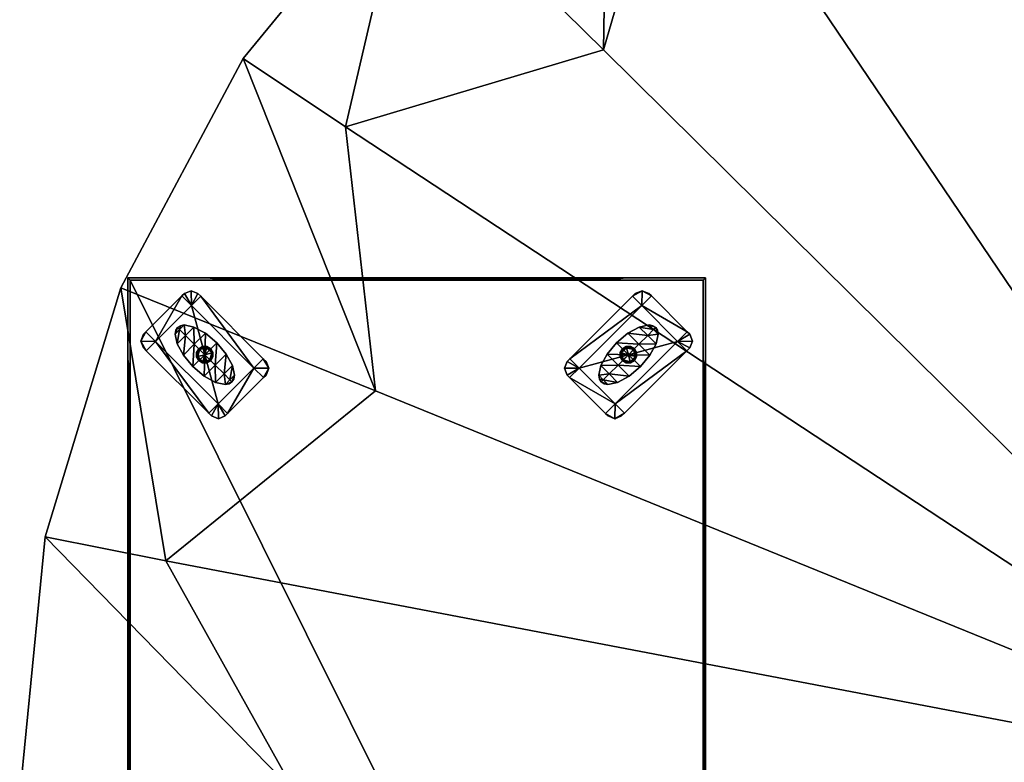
# Model space of a CAD drawing. Header units: inches. Extents: x -211 to 145, y -42 to 108.
# Tile 126 of 222: x -9 to 42, y 29 to 67. Entities that reach past the tile are written whole.
import ezdxf

# ---------------------------------------------------------------- set-up
doc = ezdxf.new("R2010")
doc.units = ezdxf.units.IN
doc.header["$MEASUREMENT"] = 0
for name, color, linetype in [('A-FURN', 7, 'Continuous'), ('CATALOGUE-TXT', 8, 'Continuous'), ('CET Default', 7, 'Continuous')]:
    doc.layers.add(name, color=color, linetype=linetype)
for name, color, linetype, true_color in [('CET color Black', 7, 'Continuous', 0x040000), ('CET color Burlywood3', 7, 'Continuous', 0xc8a07a), ('CET color tan3', 7, 'Continuous', 0xb48c37), ('Layer0', 7, 'Continuous', 0xbec1ba)]:
    doc.layers.add(name, color=color, linetype=linetype, true_color=true_color)
doc.styles.add('Arial', font='arial.ttf')

# ---------------------------------------------------------------- blocks, each defined once
blk = doc.blocks.new('*C8')
at = {"layer": 'CET color Black', "linetype": 'Continuous'}
mesh = blk.add_polyface(dxfattribs=at)
corners = [(23.446, 10.454, 9.783), (28.557, 11.837, 9.783), (26.693, 13.701, 9.783), (29.055, 12.335, 9.783), (27.191, 14.199, 9.783), (26.211, 14.183, 9.783), (22.964, 10.936, 9.783), (27.062, 14.327, 9.783), (26.709, 14.471, 9.783), (29.327, 11.852, 9.783), (29.184, 12.206, 9.783), (26.355, 14.327, 9.783), (29.039, 11.355, 9.783), (29.184, 11.499, 9.783), (29.184, 11.499, 9.665), (29.327, 11.852, 9.665), (29.184, 12.206, 9.665), (29.055, 12.335, 9.665), (27.062, 14.327, 9.665), (26.709, 14.471, 9.665), (26.355, 14.327, 9.665), (26.211, 14.183, 9.665), (29.039, 11.355, 9.665), (22.964, 10.936, 9.665), (27.191, 14.199, 9.665), (23.446, 10.454, 9.665), (26.693, 13.701, 9.665), (28.557, 11.837, 9.665)]
mesh.append_faces([[corners[k] for k in face] for face in [(0, 1, 2, 0), (3, 4, 2, 3), (3, 2, 1, 3), (2, 5, 6, 2), (2, 6, 0, 2), (4, 7, 8, 4), (4, 8, 2, 4), (1, 9, 10, 1), (1, 10, 3, 1), (8, 11, 5, 8), (8, 5, 2, 8), (1, 12, 13, 1), (1, 13, 9, 1), (9, 13, 14, 9), (9, 14, 15, 9), (10, 9, 15, 10), (10, 15, 16, 10), (3, 10, 16, 3), (3, 16, 17, 3), (8, 7, 18, 8), (8, 18, 19, 8), (11, 8, 19, 11), (11, 19, 20, 11), (5, 11, 20, 5), (5, 20, 21, 5), (13, 12, 22, 13), (13, 22, 14, 13), (6, 5, 21, 6), (6, 21, 23, 6), (4, 3, 17, 4), (4, 17, 24, 4), (7, 4, 24, 7), (7, 24, 18, 7), (25, 26, 27, 25), (17, 27, 26, 17), (17, 26, 24, 17), (26, 25, 23, 26), (26, 23, 21, 26), (24, 26, 19, 24), (24, 19, 18, 24), (27, 17, 16, 27), (27, 16, 15, 27), (19, 26, 21, 19), (19, 21, 20, 19), (27, 15, 14, 27), (27, 14, 22, 27)]])
mesh = blk.add_polyface(dxfattribs=at)
corners = [(23.446, 10.454, 9.783), (25.31, 8.59, 9.783), (28.557, 11.837, 9.783), (22.948, 9.956, 9.783), (24.812, 8.092, 9.783), (25.792, 8.108, 9.783), (29.039, 11.355, 9.783), (24.941, 7.963, 9.783), (25.294, 7.82, 9.783), (22.676, 10.438, 9.783), (22.82, 10.085, 9.783), (25.648, 7.963, 9.783), (22.964, 10.936, 9.783), (22.82, 10.792, 9.783), (24.941, 7.963, 9.665), (25.294, 7.82, 9.665), (25.648, 7.963, 9.665), (25.792, 8.108, 9.665), (22.82, 10.792, 9.665), (22.676, 10.438, 9.665), (22.82, 10.085, 9.665), (22.948, 9.956, 9.665), (29.039, 11.355, 9.665), (22.964, 10.936, 9.665), (24.812, 8.092, 9.665), (23.446, 10.454, 9.665), (28.557, 11.837, 9.665), (25.31, 8.59, 9.665)]
mesh.append_faces([[corners[k] for k in face] for face in [(0, 1, 2, 0), (3, 4, 1, 3), (3, 1, 0, 3), (1, 5, 6, 1), (1, 6, 2, 1), (4, 7, 8, 4), (4, 8, 1, 4), (0, 9, 10, 0), (0, 10, 3, 0), (8, 11, 5, 8), (8, 5, 1, 8), (0, 12, 13, 0), (0, 13, 9, 0), (8, 7, 14, 8), (8, 14, 15, 8), (11, 8, 15, 11), (11, 15, 16, 11), (5, 11, 16, 5), (5, 16, 17, 5), (9, 13, 18, 9), (9, 18, 19, 9), (10, 9, 19, 10), (10, 19, 20, 10), (3, 10, 20, 3), (3, 20, 21, 3), (6, 5, 17, 6), (6, 17, 22, 6), (13, 12, 23, 13), (13, 23, 18, 13), (4, 3, 21, 4), (4, 21, 24, 4), (7, 4, 24, 7), (7, 24, 14, 7), (25, 26, 27, 25), (21, 25, 27, 21), (21, 27, 24, 21), (27, 26, 22, 27), (27, 22, 17, 27), (24, 27, 15, 24), (24, 15, 14, 24), (25, 21, 20, 25), (25, 20, 19, 25), (15, 27, 17, 15), (15, 17, 16, 15), (25, 19, 18, 25), (25, 18, 23, 25)]])
mesh = blk.add_polyface(dxfattribs=at)
corners = [(26.115, 11.567, 0.06), (25.888, 11.567, 0.06), (25.888, 11.567, 0.103), (25.693, 11.454, 0.06), (25.693, 11.454, 0.103), (25.579, 11.258, 0.06), (25.579, 11.258, 0.103), (25.579, 11.032, 0.06), (25.579, 11.032, 0.103), (25.693, 10.836, 0.06), (25.693, 10.836, 0.103), (25.888, 10.723, 0.06), (25.888, 10.723, 0.103), (26.115, 10.723, 0.06), (26.115, 10.723, 0.103), (26.099, 10.781, 0), (25.904, 10.781, 0), (25.735, 10.879, 0), (26.002, 11.145, 0), (25.637, 11.048, 0), (25.637, 11.243, 0), (25.735, 11.412, 0), (25.904, 11.509, 0), (25.892, 11.553, 0.015), (26.111, 11.553, 0.015), (25.703, 11.444, 0.015), (25.594, 11.255, 0.015), (25.594, 11.036, 0.015), (25.703, 10.847, 0.015), (25.892, 10.738, 0.015), (26.111, 10.738, 0.015), (25.888, 11.567, 0.177), (26.115, 11.567, 0.177), (25.693, 11.454, 0.177), (25.579, 11.258, 0.177), (25.579, 11.032, 0.177), (25.693, 10.836, 0.177), (25.888, 10.723, 0.177)]
mesh.append_faces([[corners[k] for k in face] for face in [(0, 1, 2, 0), (1, 3, 4, 1), (1, 4, 2, 1), (3, 5, 6, 3), (3, 6, 4, 3), (5, 7, 8, 5), (5, 8, 6, 5), (7, 9, 10, 7), (7, 10, 8, 7), (9, 11, 12, 9), (9, 12, 10, 9), (11, 13, 14, 11), (11, 14, 12, 11), (15, 16, 17, 15), (15, 17, 18, 15), (17, 19, 20, 17), (17, 20, 18, 17), (20, 21, 22, 20), (20, 22, 18, 20), (22, 23, 24, 22), (21, 25, 23, 21), (21, 23, 22, 21), (20, 26, 25, 20), (20, 25, 21, 20), (19, 27, 26, 19), (19, 26, 20, 19), (17, 28, 27, 17), (17, 27, 19, 17), (16, 29, 28, 16), (16, 28, 17, 16), (15, 29, 16, 15), (23, 1, 0, 23), (25, 3, 1, 25), (25, 1, 23, 25), (26, 5, 3, 26), (26, 3, 25, 26), (27, 7, 5, 27), (27, 5, 26, 27), (28, 9, 7, 28), (28, 7, 27, 28), (29, 11, 9, 29), (29, 9, 28, 29), (30, 11, 29, 30), (2, 31, 32, 2), (4, 33, 31, 4), (4, 31, 2, 4), (6, 34, 33, 6), (6, 33, 4, 6), (8, 35, 34, 8), (8, 34, 6, 8), (10, 36, 35, 10), (10, 35, 8, 10), (12, 37, 36, 12), (12, 36, 10, 12)]])
mesh = blk.add_polyface(dxfattribs=at)
corners = [(26.311, 10.836, 0.06), (26.424, 11.032, 0.06), (26.424, 11.032, 0.103), (26.311, 10.836, 0.103), (26.424, 11.258, 0.06), (26.424, 11.258, 0.103), (26.311, 11.454, 0.06), (26.311, 11.454, 0.103), (26.115, 11.567, 0.06), (26.115, 11.567, 0.103), (25.888, 11.567, 0.103), (26.115, 10.723, 0.06), (26.115, 10.723, 0.103), (26.366, 11.048, 0), (26.268, 10.879, 0), (26.099, 10.781, 0), (26.002, 11.145, 0), (25.904, 11.509, 0), (26.099, 11.509, 0), (26.268, 11.412, 0), (26.366, 11.243, 0), (26.409, 11.036, 0.015), (26.3, 10.847, 0.015), (26.409, 11.255, 0.015), (26.3, 11.444, 0.015), (26.111, 11.553, 0.015), (26.111, 10.738, 0.015), (25.892, 10.738, 0.015), (25.892, 11.553, 0.015), (25.888, 10.723, 0.06), (26.424, 11.032, 0.177), (26.311, 10.836, 0.177), (26.424, 11.258, 0.177), (26.311, 11.454, 0.177), (26.115, 11.567, 0.177), (26.115, 10.723, 0.177), (25.888, 10.723, 0.177), (25.888, 10.723, 0.103)]
mesh.append_faces([[corners[k] for k in face] for face in [(0, 1, 2, 0), (0, 2, 3, 0), (1, 4, 5, 1), (1, 5, 2, 1), (4, 6, 7, 4), (4, 7, 5, 4), (6, 8, 9, 6), (6, 9, 7, 6), (8, 10, 9, 8), (11, 0, 3, 11), (11, 3, 12, 11), (13, 14, 15, 13), (13, 15, 16, 13), (17, 18, 19, 17), (17, 19, 16, 17), (19, 20, 13, 19), (19, 13, 16, 19), (13, 21, 22, 13), (13, 22, 14, 13), (20, 23, 21, 20), (20, 21, 13, 20), (19, 24, 23, 19), (19, 23, 20, 19), (18, 25, 24, 18), (18, 24, 19, 18), (17, 25, 18, 17), (15, 26, 27, 15), (14, 22, 26, 14), (14, 26, 15, 14), (21, 1, 0, 21), (21, 0, 22, 21), (23, 4, 1, 23), (23, 1, 21, 23), (24, 6, 4, 24), (24, 4, 23, 24), (25, 8, 6, 25), (25, 6, 24, 25), (28, 8, 25, 28), (26, 11, 29, 26), (22, 0, 11, 22), (22, 11, 26, 22), (2, 30, 31, 2), (2, 31, 3, 2), (5, 32, 30, 5), (5, 30, 2, 5), (7, 33, 32, 7), (7, 32, 5, 7), (9, 34, 33, 9), (9, 33, 7, 9), (10, 34, 9, 10), (12, 35, 36, 12), (12, 36, 37, 12), (3, 31, 35, 3), (3, 35, 12, 3)]])
mesh = blk.add_polyface(dxfattribs=at)
corners = [(26.693, -13.413, 9.783), (25.31, -8.302, 9.783), (23.446, -10.166, 9.783), (24.812, -7.804, 9.783), (22.948, -9.669, 9.783), (22.964, -10.649, 9.783), (26.211, -13.895, 9.783), (22.82, -9.797, 9.783), (22.676, -10.151, 9.783), (25.294, -7.533, 9.783), (24.941, -7.676, 9.783), (22.82, -10.504, 9.783), (25.792, -7.82, 9.783), (25.648, -7.676, 9.783), (25.648, -7.676, 9.665), (25.294, -7.533, 9.665), (24.941, -7.676, 9.665), (24.812, -7.804, 9.665), (22.82, -9.797, 9.665), (22.676, -10.151, 9.665), (22.82, -10.504, 9.665), (22.964, -10.649, 9.665), (25.792, -7.82, 9.665), (26.211, -13.895, 9.665), (22.948, -9.669, 9.665), (26.693, -13.413, 9.665), (23.446, -10.166, 9.665), (25.31, -8.302, 9.665)]
mesh.append_faces([[corners[k] for k in face] for face in [(0, 1, 2, 0), (3, 4, 2, 3), (3, 2, 1, 3), (2, 5, 6, 2), (2, 6, 0, 2), (4, 7, 8, 4), (4, 8, 2, 4), (1, 9, 10, 1), (1, 10, 3, 1), (8, 11, 5, 8), (8, 5, 2, 8), (1, 12, 13, 1), (1, 13, 9, 1), (9, 13, 14, 9), (9, 14, 15, 9), (10, 9, 15, 10), (10, 15, 16, 10), (3, 10, 16, 3), (3, 16, 17, 3), (8, 7, 18, 8), (8, 18, 19, 8), (11, 8, 19, 11), (11, 19, 20, 11), (5, 11, 20, 5), (5, 20, 21, 5), (13, 12, 22, 13), (13, 22, 14, 13), (6, 5, 21, 6), (6, 21, 23, 6), (4, 3, 17, 4), (4, 17, 24, 4), (7, 4, 24, 7), (7, 24, 18, 7), (25, 26, 27, 25), (17, 27, 26, 17), (17, 26, 24, 17), (26, 25, 23, 26), (26, 23, 21, 26), (24, 26, 19, 24), (24, 19, 18, 24), (27, 17, 16, 27), (27, 16, 15, 27), (19, 26, 21, 19), (19, 21, 20, 19), (27, 15, 14, 27), (27, 14, 22, 27)]])
mesh = blk.add_polyface(dxfattribs=at)
corners = [(26.693, -13.413, 9.783), (28.557, -11.549, 9.783), (25.31, -8.302, 9.783), (27.191, -13.911, 9.783), (29.055, -12.047, 9.783), (29.039, -11.067, 9.783), (25.792, -7.82, 9.783), (29.184, -11.918, 9.783), (29.327, -11.565, 9.783), (26.709, -14.183, 9.783), (27.062, -14.04, 9.783), (29.184, -11.211, 9.783), (26.211, -13.895, 9.783), (26.355, -14.04, 9.783), (29.184, -11.918, 9.665), (29.327, -11.565, 9.665), (29.184, -11.211, 9.665), (29.039, -11.067, 9.665), (26.355, -14.04, 9.665), (26.709, -14.183, 9.665), (27.062, -14.04, 9.665), (27.191, -13.911, 9.665), (25.792, -7.82, 9.665), (26.211, -13.895, 9.665), (29.055, -12.047, 9.665), (26.693, -13.413, 9.665), (25.31, -8.302, 9.665), (28.557, -11.549, 9.665)]
mesh.append_faces([[corners[k] for k in face] for face in [(0, 1, 2, 0), (3, 4, 1, 3), (3, 1, 0, 3), (1, 5, 6, 1), (1, 6, 2, 1), (4, 7, 8, 4), (4, 8, 1, 4), (0, 9, 10, 0), (0, 10, 3, 0), (8, 11, 5, 8), (8, 5, 1, 8), (0, 12, 13, 0), (0, 13, 9, 0), (8, 7, 14, 8), (8, 14, 15, 8), (11, 8, 15, 11), (11, 15, 16, 11), (5, 11, 16, 5), (5, 16, 17, 5), (9, 13, 18, 9), (9, 18, 19, 9), (10, 9, 19, 10), (10, 19, 20, 10), (3, 10, 20, 3), (3, 20, 21, 3), (6, 5, 17, 6), (6, 17, 22, 6), (13, 12, 23, 13), (13, 23, 18, 13), (4, 3, 21, 4), (4, 21, 24, 4), (7, 4, 24, 7), (7, 24, 14, 7), (25, 26, 27, 25), (21, 25, 27, 21), (21, 27, 24, 21), (27, 26, 22, 27), (27, 22, 17, 27), (24, 27, 15, 24), (24, 15, 14, 24), (25, 21, 20, 25), (25, 20, 19, 25), (15, 27, 17, 15), (15, 17, 16, 15), (25, 19, 18, 25), (25, 18, 23, 25)]])
mesh = blk.add_polyface(dxfattribs=at)
corners = [(26.311, -10.549, 0.06), (26.115, -10.436, 0.06), (26.115, -10.436, 0.103), (26.311, -10.549, 0.103), (25.888, -10.436, 0.06), (25.888, -10.436, 0.103), (25.693, -10.549, 0.06), (25.693, -10.549, 0.103), (25.579, -10.745, 0.06), (25.579, -10.745, 0.103), (25.579, -10.971, 0.103), (26.424, -10.745, 0.06), (26.424, -10.745, 0.103), (26.099, -10.494, 0), (26.268, -10.591, 0), (26.366, -10.76, 0), (26.002, -10.858, 0), (25.637, -10.955, 0), (25.637, -10.76, 0), (25.735, -10.591, 0), (25.904, -10.494, 0), (26.111, -10.45, 0.015), (26.3, -10.559, 0.015), (25.892, -10.45, 0.015), (25.703, -10.559, 0.015), (25.594, -10.749, 0.015), (26.409, -10.749, 0.015), (26.409, -10.967, 0.015), (25.594, -10.967, 0.015), (26.424, -10.971, 0.06), (26.115, -10.436, 0.177), (26.311, -10.549, 0.177), (25.888, -10.436, 0.177), (25.693, -10.549, 0.177), (25.579, -10.745, 0.177), (26.424, -10.745, 0.177), (26.424, -10.971, 0.177), (26.424, -10.971, 0.103)]
mesh.append_faces([[corners[k] for k in face] for face in [(0, 1, 2, 0), (0, 2, 3, 0), (1, 4, 5, 1), (1, 5, 2, 1), (4, 6, 7, 4), (4, 7, 5, 4), (6, 8, 9, 6), (6, 9, 7, 6), (8, 10, 9, 8), (11, 0, 3, 11), (11, 3, 12, 11), (13, 14, 15, 13), (13, 15, 16, 13), (17, 18, 19, 17), (17, 19, 16, 17), (19, 20, 13, 19), (19, 13, 16, 19), (13, 21, 22, 13), (13, 22, 14, 13), (20, 23, 21, 20), (20, 21, 13, 20), (19, 24, 23, 19), (19, 23, 20, 19), (18, 25, 24, 18), (18, 24, 19, 18), (17, 25, 18, 17), (15, 26, 27, 15), (14, 22, 26, 14), (14, 26, 15, 14), (21, 1, 0, 21), (21, 0, 22, 21), (23, 4, 1, 23), (23, 1, 21, 23), (24, 6, 4, 24), (24, 4, 23, 24), (25, 8, 6, 25), (25, 6, 24, 25), (28, 8, 25, 28), (26, 11, 29, 26), (22, 0, 11, 22), (22, 11, 26, 22), (2, 30, 31, 2), (2, 31, 3, 2), (5, 32, 30, 5), (5, 30, 2, 5), (7, 33, 32, 7), (7, 32, 5, 7), (9, 34, 33, 9), (9, 33, 7, 9), (10, 34, 9, 10), (12, 35, 36, 12), (12, 36, 37, 12), (3, 31, 35, 3), (3, 35, 12, 3)]])
mesh = blk.add_polyface(dxfattribs=at)
corners = [(25.579, -10.745, 0.06), (25.579, -10.971, 0.06), (25.579, -10.971, 0.103), (25.693, -11.167, 0.06), (25.693, -11.167, 0.103), (25.888, -11.28, 0.06), (25.888, -11.28, 0.103), (26.115, -11.28, 0.06), (26.115, -11.28, 0.103), (26.311, -11.167, 0.06), (26.311, -11.167, 0.103), (26.424, -10.971, 0.06), (26.424, -10.971, 0.103), (26.424, -10.745, 0.06), (26.424, -10.745, 0.103), (26.366, -10.76, 0), (26.366, -10.955, 0), (26.268, -11.124, 0), (26.002, -10.858, 0), (26.099, -11.222, 0), (25.904, -11.222, 0), (25.735, -11.124, 0), (25.637, -10.955, 0), (25.594, -10.967, 0.015), (25.594, -10.749, 0.015), (25.703, -11.156, 0.015), (25.892, -11.265, 0.015), (26.111, -11.265, 0.015), (26.3, -11.156, 0.015), (26.409, -10.967, 0.015), (26.409, -10.749, 0.015), (25.579, -10.971, 0.177), (25.579, -10.745, 0.177), (25.693, -11.167, 0.177), (25.888, -11.28, 0.177), (26.115, -11.28, 0.177), (26.311, -11.167, 0.177), (26.424, -10.971, 0.177)]
mesh.append_faces([[corners[k] for k in face] for face in [(0, 1, 2, 0), (1, 3, 4, 1), (1, 4, 2, 1), (3, 5, 6, 3), (3, 6, 4, 3), (5, 7, 8, 5), (5, 8, 6, 5), (7, 9, 10, 7), (7, 10, 8, 7), (9, 11, 12, 9), (9, 12, 10, 9), (11, 13, 14, 11), (11, 14, 12, 11), (15, 16, 17, 15), (15, 17, 18, 15), (17, 19, 20, 17), (17, 20, 18, 17), (20, 21, 22, 20), (20, 22, 18, 20), (22, 23, 24, 22), (21, 25, 23, 21), (21, 23, 22, 21), (20, 26, 25, 20), (20, 25, 21, 20), (19, 27, 26, 19), (19, 26, 20, 19), (17, 28, 27, 17), (17, 27, 19, 17), (16, 29, 28, 16), (16, 28, 17, 16), (15, 29, 16, 15), (23, 1, 0, 23), (25, 3, 1, 25), (25, 1, 23, 25), (26, 5, 3, 26), (26, 3, 25, 26), (27, 7, 5, 27), (27, 5, 26, 27), (28, 9, 7, 28), (28, 7, 27, 28), (29, 11, 9, 29), (29, 9, 28, 29), (30, 11, 29, 30), (2, 31, 32, 2), (4, 33, 31, 4), (4, 31, 2, 4), (6, 34, 33, 6), (6, 33, 4, 6), (8, 35, 34, 8), (8, 34, 6, 8), (10, 36, 35, 10), (10, 35, 8, 10), (12, 37, 36, 12), (12, 36, 10, 12)]])
at = {"layer": 'CET color Burlywood3', "linetype": 'Continuous'}
mesh = blk.add_polyface(dxfattribs=at)
corners = [(-30, -14.856, 9.783), (30, -14.856, 9.783), (-30, 15.144, 9.783), (30, 15.144, 9.783), (-30, -14.856, 11.158), (30, -14.856, 11.158), (-30, 15.144, 11.158), (30, 15.144, 11.158), (-29.882, -14.738, 9.783), (-29.882, 15.026, 9.783), (29.882, 15.026, 9.783), (29.882, -14.738, 9.783), (-29.882, -14.738, 11.158), (29.882, -14.738, 11.158), (29.882, 15.026, 11.158), (-29.882, 15.026, 11.158)]
mesh.append_faces([[corners[k] for k in face] for face in [(0, 1, 5, 0), (0, 5, 4, 0), (1, 3, 7, 1), (1, 7, 5, 1), (3, 2, 6, 3), (3, 6, 7, 3), (2, 0, 4, 2), (2, 4, 6, 2), (0, 2, 9, 0), (0, 9, 8, 0), (2, 3, 10, 2), (2, 10, 9, 2), (3, 1, 11, 3), (3, 11, 10, 3), (1, 0, 8, 1), (1, 8, 11, 1), (4, 5, 13, 4), (4, 13, 12, 4), (5, 7, 14, 5), (5, 14, 13, 5), (7, 6, 15, 7), (7, 15, 14, 7), (6, 4, 12, 6), (6, 12, 15, 6), (8, 9, 15, 8), (8, 15, 12, 8), (9, 10, 14, 9), (9, 14, 15, 9), (10, 11, 13, 10), (10, 13, 14, 10), (11, 8, 12, 11), (11, 12, 13, 11)]])
mesh = blk.add_polyface(dxfattribs=at)
corners = [(-29.882, -14.738, 9.783), (-29.882, 15.026, 9.783), (29.882, 15.026, 9.783), (29.882, -14.738, 9.783), (-29.882, -14.738, 11.158), (29.882, -14.738, 11.158), (29.882, 15.026, 11.158), (-29.882, 15.026, 11.158)]
mesh.append_faces([[corners[k] for k in face] for face in [(0, 1, 2, 0), (0, 2, 3, 0), (4, 5, 6, 4), (4, 6, 7, 4), (1, 0, 4, 1), (1, 4, 7, 1), (0, 3, 5, 0), (0, 5, 4, 0), (3, 2, 6, 3), (3, 6, 5, 3), (2, 1, 7, 2), (2, 7, 6, 2)]])
at = {"layer": 'CET color tan3', "linetype": 'Continuous'}
mesh = blk.add_polyface(dxfattribs=at)
corners = [(27.114, 11.115, 0.157), (26.62, 10.527, 0.157), (26.002, 11.145, 0.157), (26.543, 11.687, 0.157), (25.383, 11.764, 0.157), (25.971, 12.258, 0.157), (26.564, 12.583, 0.157), (27.002, 12.145, 0.157), (27.439, 11.708, 0.157), (27.071, 12.689, 0.157), (27.308, 12.452, 0.157), (27.545, 12.215, 0.157), (27.268, 12.653, 0.157), (27.416, 12.56, 0.157), (27.509, 12.412, 0.157), (27.416, 12.56, 9.665), (27.509, 12.412, 9.665), (27.545, 12.215, 9.665), (27.439, 11.708, 9.665), (27.114, 11.115, 9.665), (26.62, 10.527, 9.665), (27.268, 12.653, 9.665), (27.071, 12.689, 9.665), (26.564, 12.583, 9.665), (25.971, 12.258, 9.665), (26.032, 10.033, 0.157), (26.032, 10.033, 9.665)]
mesh.append_faces([[corners[k] for k in face] for face in [(0, 1, 2, 0), (0, 2, 3, 0), (3, 2, 4, 3), (3, 4, 5, 3), (5, 6, 7, 5), (5, 7, 3, 5), (3, 7, 8, 3), (3, 8, 0, 3), (6, 9, 10, 6), (6, 10, 7, 6), (7, 10, 11, 7), (7, 11, 8, 7), (9, 12, 13, 9), (9, 13, 10, 9), (10, 13, 14, 10), (10, 14, 11, 10), (14, 13, 15, 14), (14, 15, 16, 14), (11, 14, 16, 11), (11, 16, 17, 11), (8, 11, 17, 8), (8, 17, 18, 8), (0, 8, 18, 0), (0, 18, 19, 0), (1, 0, 19, 1), (1, 19, 20, 1), (13, 12, 21, 13), (13, 21, 15, 13), (12, 9, 22, 12), (12, 22, 21, 12), (9, 6, 23, 9), (9, 23, 22, 9), (6, 5, 24, 6), (6, 24, 23, 6), (25, 1, 20, 25), (25, 20, 26, 25)]])
mesh = blk.add_polyface(dxfattribs=at)
corners = [(24.587, 9.731, 0.157), (24.695, 9.839, 0.157), (24.932, 9.602, 0.157), (24.735, 9.638, 0.157), (24.494, 9.879, 0.157), (24.458, 10.076, 0.157), (24.889, 11.176, 0.157), (25.383, 11.764, 0.157), (26.002, 11.145, 0.157), (25.46, 10.604, 0.157), (26.62, 10.527, 0.157), (26.032, 10.033, 0.157), (24.564, 10.583, 0.157), (25.002, 10.145, 0.157), (25.439, 9.708, 0.157), (25.971, 12.258, 0.157), (25.383, 11.764, 9.665), (25.971, 12.258, 9.665), (24.735, 9.638, 9.665), (24.587, 9.731, 9.665), (24.932, 9.602, 9.665), (25.439, 9.708, 9.665), (26.032, 10.033, 9.665), (24.889, 11.176, 9.665), (24.564, 10.583, 9.665), (24.458, 10.076, 9.665), (24.494, 9.879, 9.665)]
mesh.append_faces([[corners[k] for k in face] for face in [(0, 1, 2, 0), (0, 2, 3, 0), (0, 4, 5, 0), (0, 5, 1, 0), (6, 7, 8, 6), (6, 8, 9, 6), (9, 8, 10, 9), (9, 10, 11, 9), (12, 6, 9, 12), (12, 9, 13, 12), (13, 9, 11, 13), (13, 11, 14, 13), (5, 12, 13, 5), (5, 13, 1, 5), (1, 13, 14, 1), (1, 14, 2, 1), (15, 7, 16, 15), (15, 16, 17, 15), (0, 3, 18, 0), (0, 18, 19, 0), (3, 2, 20, 3), (3, 20, 18, 3), (2, 14, 21, 2), (2, 21, 20, 2), (14, 11, 22, 14), (14, 22, 21, 14), (7, 6, 23, 7), (7, 23, 16, 7), (6, 12, 24, 6), (6, 24, 23, 6), (12, 5, 25, 12), (12, 25, 24, 12), (5, 4, 26, 5), (5, 26, 25, 5), (4, 0, 19, 4), (4, 19, 26, 4)]])
mesh = blk.add_polyface(dxfattribs=at)
corners = [(26.032, -9.745, 0.157), (26.62, -10.239, 0.157), (26.002, -10.858, 0.157), (25.46, -10.317, 0.157), (25.383, -11.477, 0.157), (24.889, -10.888, 0.157), (24.564, -10.295, 0.157), (25.002, -9.858, 0.157), (25.439, -9.42, 0.157), (24.458, -9.788, 0.157), (24.695, -9.551, 0.157), (24.932, -9.314, 0.157), (24.494, -9.591, 0.157), (24.587, -9.444, 0.157), (24.735, -9.35, 0.157), (24.587, -9.444, 9.665), (24.735, -9.35, 9.665), (24.932, -9.314, 9.665), (25.439, -9.42, 9.665), (26.032, -9.745, 9.665), (26.62, -10.239, 9.665), (24.494, -9.591, 9.665), (24.458, -9.788, 9.665), (24.564, -10.295, 9.665), (24.889, -10.888, 9.665), (27.114, -10.827, 0.157), (27.114, -10.827, 9.665)]
mesh.append_faces([[corners[k] for k in face] for face in [(0, 1, 2, 0), (0, 2, 3, 0), (3, 2, 4, 3), (3, 4, 5, 3), (5, 6, 7, 5), (5, 7, 3, 5), (3, 7, 8, 3), (3, 8, 0, 3), (6, 9, 10, 6), (6, 10, 7, 6), (7, 10, 11, 7), (7, 11, 8, 7), (9, 12, 13, 9), (9, 13, 10, 9), (10, 13, 14, 10), (10, 14, 11, 10), (14, 13, 15, 14), (14, 15, 16, 14), (11, 14, 16, 11), (11, 16, 17, 11), (8, 11, 17, 8), (8, 17, 18, 8), (0, 8, 18, 0), (0, 18, 19, 0), (1, 0, 19, 1), (1, 19, 20, 1), (13, 12, 21, 13), (13, 21, 15, 13), (12, 9, 22, 12), (12, 22, 21, 12), (9, 6, 23, 9), (9, 23, 22, 9), (6, 5, 24, 6), (6, 24, 23, 6), (25, 1, 20, 25), (25, 20, 26, 25)]])
mesh = blk.add_polyface(dxfattribs=at)
corners = [(27.416, -12.272, 0.157), (27.308, -12.164, 0.157), (27.545, -11.928, 0.157), (27.509, -12.124, 0.157), (27.268, -12.366, 0.157), (27.071, -12.401, 0.157), (25.971, -11.971, 0.157), (25.383, -11.477, 0.157), (26.002, -10.858, 0.157), (26.543, -11.399, 0.157), (26.62, -10.239, 0.157), (27.114, -10.827, 0.157), (26.564, -12.295, 0.157), (27.002, -11.858, 0.157), (27.439, -11.42, 0.157), (24.889, -10.888, 0.157), (25.383, -11.477, 9.665), (24.889, -10.888, 9.665), (27.509, -12.124, 9.665), (27.416, -12.272, 9.665), (27.545, -11.928, 9.665), (27.439, -11.42, 9.665), (27.114, -10.827, 9.665), (25.971, -11.971, 9.665), (26.564, -12.295, 9.665), (27.071, -12.401, 9.665), (27.268, -12.366, 9.665)]
mesh.append_faces([[corners[k] for k in face] for face in [(0, 1, 2, 0), (0, 2, 3, 0), (0, 4, 5, 0), (0, 5, 1, 0), (6, 7, 8, 6), (6, 8, 9, 6), (9, 8, 10, 9), (9, 10, 11, 9), (12, 6, 9, 12), (12, 9, 13, 12), (13, 9, 11, 13), (13, 11, 14, 13), (5, 12, 13, 5), (5, 13, 1, 5), (1, 13, 14, 1), (1, 14, 2, 1), (15, 7, 16, 15), (15, 16, 17, 15), (0, 3, 18, 0), (0, 18, 19, 0), (3, 2, 20, 3), (3, 20, 18, 3), (2, 14, 21, 2), (2, 21, 20, 2), (14, 11, 22, 14), (14, 22, 21, 14), (7, 6, 23, 7), (7, 23, 16, 7), (6, 12, 24, 6), (6, 24, 23, 6), (12, 5, 25, 12), (12, 25, 24, 12), (5, 4, 26, 5), (5, 26, 25, 5), (4, 0, 19, 4), (4, 19, 26, 4)]])
blk = doc.blocks.new('*C7')
at = {"layer": 'A-FURN', "linetype": 'Continuous', "rotation": 89.99999999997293}
blk.add_blockref('*C8', (12.085, 23.911, 0), dxfattribs=at)
blk = doc.blocks.new('*C11')
at = {"layer": 'Layer0', "linetype": 'Continuous'}
blk.add_lwpolyline([(-67.574, -13.441), (-63.653, -26.366), (-57.287, -38.277), (-48.718, -48.718), (-38.278, -57.286), (-26.366, -63.653), (-13.441, -67.574), (0, -68.898), (13.441, -67.574), (26.366, -63.653), (38.278, -57.286), (48.718, -48.718), (57.287, -38.277), (63.653, -26.366), (67.574, -13.441)], dxfattribs=at)
blk.add_lwpolyline([(-67.574, -13.441), (-63.653, -26.366), (-57.287, -38.277), (-48.718, -48.718), (-38.278, -57.286), (-26.366, -63.653), (-13.441, -67.574), (0, -68.898), (13.441, -67.574), (26.366, -63.653), (38.278, -57.286), (48.718, -48.718), (57.287, -38.277), (63.653, -26.366), (67.574, -13.441)], dxfattribs=at)
at = {"layer": 'CATALOGUE-TXT', "linetype": 'Continuous', "style": 'Arial'}
blk.add_attdef('ITEXT', (1.004, 39.37), '', height=2.8, dxfattribs=at).dxf.unprotected_set("ltscale", 0)
blk = doc.blocks.new('*C43')
at = {"layer": 'Layer0', "linetype": 'Continuous'}
mesh = blk.add_polyface(dxfattribs=at)
corners = [(61.315, 12.196, 0), (50.327, 20.919), (-0.473, 0.094), (54.483, 0.024), (51.98, 34.732, 0), (38.49, 38.632), (34.732, 51.98, 0), (20.777, 50.468), (12.196, 61.315, 0), (-0.118, 54.625), (-12.196, 61.315, 0), (-21.013, 50.468), (-34.732, 51.98, 0), (-38.727, 38.632), (-51.98, 34.732, 0), (-50.563, 20.919), (-61.315, 12.196, 0), (-54.719, 0.023), (-61.315, -12.196, 0), (-50.563, -20.871), (-51.98, -34.732, 0), (-38.727, -38.585), (-34.732, -51.98, 0), (-21.013, -50.421), (-0.118, -54.578), (-12.196, -61.315, 0), (20.777, -50.421), (12.196, -61.315, 0), (38.49, -38.585), (34.732, -51.98, 0), (51.98, -34.732, 0), (50.327, -20.871), (61.315, -12.196, 0), (68.898, 0, 0), (67.574, 13.441, 0), (63.653, 26.366, 0), (57.287, 38.277, 0), (48.718, 48.718, 0), (38.278, 57.286, 0), (26.366, 63.653, 0), (13.441, 67.574, 0), (0, 68.898, 0), (-13.441, 67.574, 0), (-26.366, 63.653, 0), (-38.278, 57.286, 0), (-48.718, 48.718, 0), (-57.287, 38.277, 0), (-63.653, 26.366, 0), (-67.574, 13.441, 0), (-68.898, 0, 0), (-67.574, -13.441, 0), (-63.653, -26.366, 0), (-57.287, -38.277, 0), (-48.718, -48.718, 0), (-38.278, -57.286, 0), (-26.366, -63.653, 0), (-13.441, -67.574, 0), (0, -68.898, 0), (13.441, -67.574, 0), (26.366, -63.653, 0), (38.278, -57.286, 0), (48.718, -48.718, 0), (57.287, -38.277, 0), (63.653, -26.366, 0), (67.574, -13.441, 0)]
mesh.append_faces([[corners[k] for k in face] for face in [(0, 2, 1, 0), (0, 3, 2, 0), (4, 2, 5, 4), (4, 1, 2, 4), (6, 2, 7, 6), (5, 2, 6, 5), (8, 2, 9, 8), (7, 2, 8, 7), (2, 11, 10, 2), (9, 2, 10, 9), (2, 13, 12, 2), (2, 12, 11, 2), (2, 15, 14, 2), (2, 14, 13, 2), (2, 17, 16, 2), (2, 16, 15, 2), (2, 19, 18, 2), (2, 18, 17, 2), (2, 21, 20, 2), (2, 20, 19, 2), (2, 23, 22, 2), (2, 22, 21, 2), (24, 25, 2, 24), (2, 25, 23, 2), (26, 27, 2, 26), (27, 24, 2, 27), (28, 29, 2, 28), (29, 26, 2, 29), (30, 2, 31, 30), (30, 28, 2, 30), (32, 2, 3, 32), (32, 31, 2, 32), (33, 0, 34, 33), (33, 3, 0, 33), (34, 1, 35, 34), (34, 0, 1, 34), (35, 4, 36, 35), (35, 1, 4, 35), (36, 5, 37, 36), (36, 4, 5, 36), (37, 6, 38, 37), (37, 5, 6, 37), (38, 7, 39, 38), (38, 6, 7, 38), (39, 8, 40, 39), (39, 7, 8, 39), (40, 9, 41, 40), (40, 8, 9, 40), (41, 10, 42, 41), (41, 9, 10, 41), (42, 11, 43, 42), (10, 11, 42, 10), (43, 12, 44, 43), (11, 12, 43, 11), (44, 13, 45, 44), (12, 13, 44, 12), (45, 14, 46, 45), (13, 14, 45, 13), (15, 47, 46, 15), (15, 46, 14, 15), (16, 48, 47, 16), (15, 16, 47, 15), (17, 49, 48, 17), (17, 48, 16, 17), (18, 50, 49, 18), (17, 18, 49, 17), (19, 51, 50, 19), (19, 50, 18, 19), (20, 52, 51, 20), (19, 20, 51, 19), (21, 53, 52, 21), (21, 52, 20, 21), (22, 54, 53, 22), (22, 53, 21, 22), (23, 55, 54, 23), (23, 54, 22, 23), (25, 56, 55, 25), (25, 55, 23, 25), (57, 56, 24, 57), (24, 56, 25, 24), (58, 57, 27, 58), (27, 57, 24, 27), (59, 58, 26, 59), (26, 58, 27, 26), (60, 59, 29, 60), (29, 59, 26, 29), (61, 60, 28, 61), (28, 60, 29, 28), (62, 61, 30, 62), (30, 61, 28, 30), (63, 62, 31, 63), (62, 30, 31, 62), (64, 63, 32, 64), (63, 31, 32, 63), (33, 64, 3, 33), (64, 32, 3, 64)]])
mesh = blk.add_polyface(dxfattribs=at)
corners = [(61.315, 12.196, 0), (50.327, 20.919), (-0.473, 0.094), (54.483, 0.024), (51.98, 34.732, 0), (38.49, 38.632), (34.732, 51.98, 0), (20.777, 50.468), (12.196, 61.315, 0), (-0.118, 54.625), (-12.196, 61.315, 0), (-21.013, 50.468), (-34.732, 51.98, 0), (-38.727, 38.632), (-51.98, 34.732, 0), (-50.563, 20.919), (-61.315, 12.196, 0), (-54.719, 0.023), (-61.315, -12.196, 0), (-50.563, -20.871), (-51.98, -34.732, 0), (-38.727, -38.585), (-34.732, -51.98, 0), (-21.013, -50.421), (-0.118, -54.578), (-12.196, -61.315, 0), (20.777, -50.421), (12.196, -61.315, 0), (38.49, -38.585), (34.732, -51.98, 0), (51.98, -34.732, 0), (50.327, -20.871), (61.315, -12.196, 0), (68.898, 0, 0), (67.574, 13.441, 0), (63.653, 26.366, 0), (57.287, 38.277, 0), (48.718, 48.718, 0), (38.278, 57.286, 0), (26.366, 63.653, 0), (13.441, 67.574, 0), (0, 68.898, 0), (-13.441, 67.574, 0), (-26.366, 63.653, 0), (-38.278, 57.286, 0), (-48.718, 48.718, 0), (-57.287, 38.277, 0), (-63.653, 26.366, 0), (-67.574, 13.441, 0), (-68.898, 0, 0), (-67.574, -13.441, 0), (-63.653, -26.366, 0), (-57.287, -38.277, 0), (-48.718, -48.718, 0), (-38.278, -57.286, 0), (-26.366, -63.653, 0), (-13.441, -67.574, 0), (0, -68.898, 0), (13.441, -67.574, 0), (26.366, -63.653, 0), (38.278, -57.286, 0), (48.718, -48.718, 0), (57.287, -38.277, 0), (63.653, -26.366, 0), (67.574, -13.441, 0)]
mesh.append_faces([[corners[k] for k in face] for face in [(0, 1, 2, 0), (0, 2, 3, 0), (4, 5, 2, 4), (4, 2, 1, 4), (6, 7, 2, 6), (5, 6, 2, 5), (8, 9, 2, 8), (7, 8, 2, 7), (2, 10, 11, 2), (9, 10, 2, 9), (2, 12, 13, 2), (2, 11, 12, 2), (2, 14, 15, 2), (2, 13, 14, 2), (2, 16, 17, 2), (2, 15, 16, 2), (2, 18, 19, 2), (2, 17, 18, 2), (2, 20, 21, 2), (2, 19, 20, 2), (2, 22, 23, 2), (2, 21, 22, 2), (24, 2, 25, 24), (2, 23, 25, 2), (26, 2, 27, 26), (27, 2, 24, 27), (28, 2, 29, 28), (29, 2, 26, 29), (30, 31, 2, 30), (30, 2, 28, 30), (32, 3, 2, 32), (32, 2, 31, 32), (33, 34, 0, 33), (33, 0, 3, 33), (34, 35, 1, 34), (34, 1, 0, 34), (35, 36, 4, 35), (35, 4, 1, 35), (36, 37, 5, 36), (36, 5, 4, 36), (37, 38, 6, 37), (37, 6, 5, 37), (38, 39, 7, 38), (38, 7, 6, 38), (39, 40, 8, 39), (39, 8, 7, 39), (40, 41, 9, 40), (40, 9, 8, 40), (41, 42, 10, 41), (41, 10, 9, 41), (42, 43, 11, 42), (10, 42, 11, 10), (43, 44, 12, 43), (11, 43, 12, 11), (44, 45, 13, 44), (12, 44, 13, 12), (45, 46, 14, 45), (13, 45, 14, 13), (15, 46, 47, 15), (15, 14, 46, 15), (16, 47, 48, 16), (15, 47, 16, 15), (17, 48, 49, 17), (17, 16, 48, 17), (18, 49, 50, 18), (17, 49, 18, 17), (19, 50, 51, 19), (19, 18, 50, 19), (20, 51, 52, 20), (19, 51, 20, 19), (21, 52, 53, 21), (21, 20, 52, 21), (22, 53, 54, 22), (22, 21, 53, 22), (23, 54, 55, 23), (23, 22, 54, 23), (25, 55, 56, 25), (25, 23, 55, 25), (57, 24, 56, 57), (24, 25, 56, 24), (58, 27, 57, 58), (27, 24, 57, 27), (59, 26, 58, 59), (26, 27, 58, 26), (60, 29, 59, 60), (29, 26, 59, 29), (61, 28, 60, 61), (28, 29, 60, 28), (62, 30, 61, 62), (30, 28, 61, 30), (63, 31, 62, 63), (62, 31, 30, 62), (64, 32, 63, 64), (63, 32, 31, 63), (33, 3, 64, 33), (64, 3, 32, 64)]])
blk = doc.blocks.new('*C49')
at = {"layer": 'CET Default', "linetype": 'Continuous', "rotation": 269.9999999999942}
blk.add_blockref('*C43', (60.226, 27.017, 0), dxfattribs=at)

msp = doc.modelspace()

# ---------------------------------------------------------------- block references
at = {"layer": 'A-FURN', "linetype": 'Continuous'}
msp.add_blockref('*C7', (0, 0), dxfattribs=at)
at = {"layer": 'CET Default', "linetype": 'Continuous', "rotation": 269.9999999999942}
msp.add_blockref('*C11', (60.226, 27.017, 0), dxfattribs=at)
at = {"layer": 'CET Default', "linetype": 'Continuous'}
msp.add_blockref('*C49', (0, 0), dxfattribs=at)

doc.saveas('drawing.dxf')
